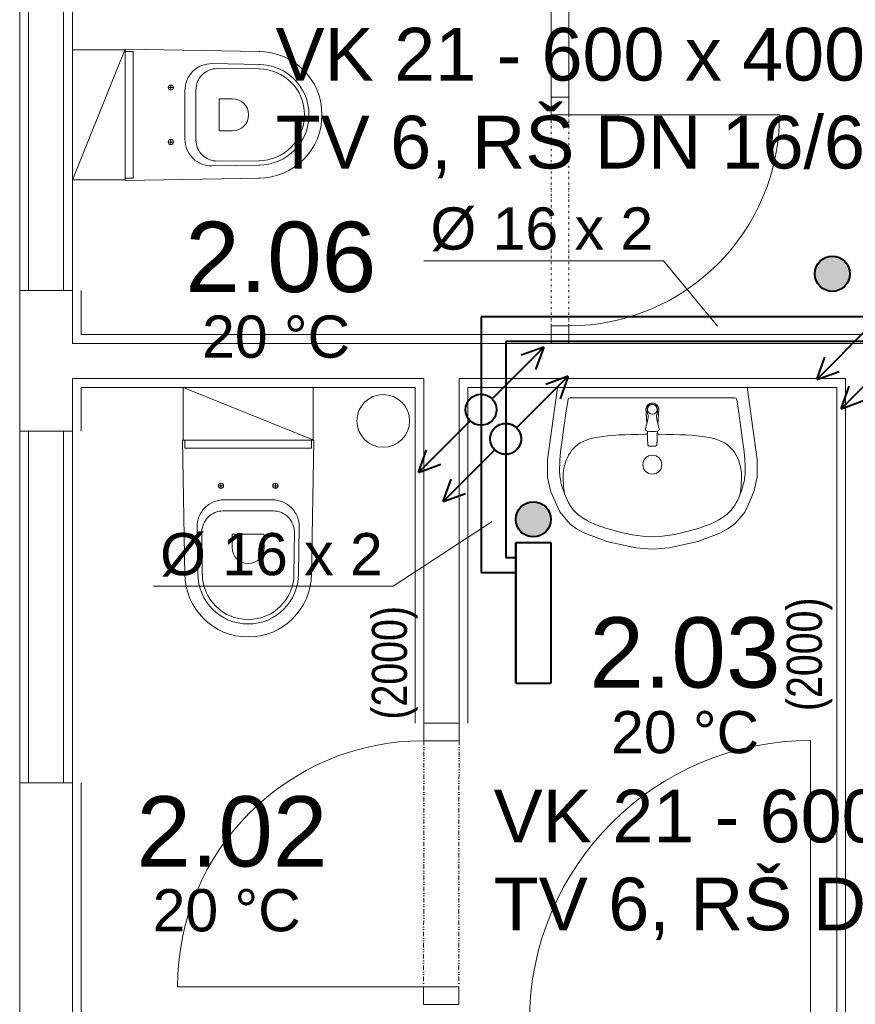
# Model space of a CAD drawing. Header units: millimetres. Extents: x 0 to 1216358, y -266558 to 2852.
# Tile 50 of 76: x 1149410 to 1151787, y -223050 to -220249. Entities that reach past the tile are written whole.
import ezdxf

# ---------------------------------------------------------------- set-up
doc = ezdxf.new("R2010")
doc.units = ezdxf.units.MM
doc.linetypes.add('DASHED', pattern=[0.75, 0.5, -0.25])
doc.linetypes.add('DĚLICÍ2', pattern=[15.875, 6.35, -3.175, 0, -3.175, 0, -3.175])
doc.layers.get('0').update_dxf_attribs({"lineweight": 13})
for name, color, linetype, lineweight in [('1-UT-POPIS', 7, 'Continuous', 13), ('1-UT-ROZ-ZPATECKA', 6, 'DASHED', 40), ('1-UT-ROZVODY', 4, 'Continuous', 40), ('1-UT-TELESA', 7, 'Continuous', 40), ('St_plocha_místnosti', 250, 'Continuous', 18)]:
    doc.layers.add(name, color=color, linetype=linetype, lineweight=lineweight)
doc.styles.add('Andy', font='arial.ttf')
doc.styles.add('SPIRITTXTSTYLE1', font='arial.ttf')
doc.styles.get("Standard").update_dxf_attribs({"font": 'arial.ttf'})

# ---------------------------------------------------------------- blocks, each defined once
blk = doc.blocks.new('SDCDCSDC')
at = {"color": 8, "ltscale": 2}
for p, q in [((1152829.8, -196597.3), (1152829.8, -195597.3)), ((1152854.8, -196597.3), (1152854.8, -195597.3)), ((1152954.8, -196597.3), (1152954.8, -195597.3)), ((1152979.8, -195597.3), (1152979.8, -196597.3)), ((1152979.8, -196597.3), (1152829.8, -196597.3)), ((1152829.8, -196597.3), (1152829.8, -196997.3)), ((1152979.8, -196597.3), (1152979.8, -196747.3)), ((1154391.7, -196697.3), (1154391.7, -196747.3)), ((1156079.8, -196747.3), (1152979.8, -196747.3)), ((1154391.7, -196747.3), (1154341.7, -196747.3)), ((1154341.7, -196747.3), (1154341.7, -196747.3)), ((1154341.7, -196747.3), (1154391.7, -196747.3)), ((1154391.7, -196747.3), (1154341.7, -196747.3)), ((1154341.7, -196747.3), (1154341.7, -196747.3)), ((1154341.7, -196747.3), (1154391.7, -196747.3)), ((1154391.7, -196747.3), (1154391.7, -196747.3)), ((1154391.7, -196747.3), (1154391.7, -196747.3)), ((1153979.8, -196847.3), (1152979.8, -196847.3)), ((1152979.8, -196847.3), (1152979.8, -196997.3)), ((1153979.8, -196847.3), (1153979.8, -197827.3)), ((1155179.8, -196847.3), (1154079.8, -196847.3)), ((1154079.8, -196847.3), (1154079.8, -197827.3)), ((1155179.8, -196847.3), (1155179.8, -198677.3)), ((1152829.8, -197997.3), (1152829.8, -196997.3)), ((1152979.8, -196997.3), (1152829.8, -196997.3)), ((1152854.8, -197997.3), (1152854.8, -196997.3)), ((1152954.8, -197997.3), (1152954.8, -196997.3)), ((1152979.8, -196997.3), (1152979.8, -197997.3)), ((1153979.8, -197827.3), (1154079.8, -197827.3)), ((1152979.8, -197997.3), (1152829.8, -197997.3)), ((1152829.8, -197997.3), (1152829.8, -198777.3)), ((1152979.8, -197997.3), (1152979.8, -198677.3))]:
    blk.add_line(p, q, dxfattribs=at)
at = {"color": 8}
for p, q in [((1153129.6, -195917), (1153152.8, -195917.4)), ((1153129.8, -195910.5), (1153513, -195917.3)), ((1153129.8, -195910.5), (1153129.8, -196284.1)), ((1153152.8, -195917.4), (1153152.8, -196277.2)), ((1153377.1, -195951.8), (1153512.4, -195954.3)), ((1153391.8, -195965.8), (1153512.1, -195966.9)), ((1153252.3, -196019.8), (1153267.3, -196019.8)), ((1153259.8, -196012.3), (1153259.8, -196027.3)), ((1153299.8, -196097.3), (1153299.8, -196027.8)), ((1153331.2, -196097.3), (1153331.2, -196025.8)), ((1153397.7, -196097.3), (1153397.7, -196052.9)), ((1153398.7, -196051.9), (1153435.6, -196051.9)), ((1153299.8, -196097.3), (1153299.8, -196166.7)), ((1153331.2, -196097.3), (1153331.2, -196168.8)), ((1153397.7, -196097.3), (1153397.7, -196141.7)), ((1153398.7, -196142.7), (1153435.6, -196142.7)), ((1153252.3, -196174.8), (1153267.3, -196174.8)), ((1153259.8, -196182.3), (1153259.8, -196167.3)), ((1153391.8, -196228.8), (1153512.1, -196227.7)), ((1153377.1, -196242.7), (1153512.4, -196240.3)), ((1153129.6, -196277.6), (1153152.8, -196277.2)), ((1153129.8, -196284.1), (1153513, -196277.3)), ((1154359.8, -196872.4), (1154331.9, -197078.2)), ((1154359.8, -196872.4), (1154899.8, -196872.2)), ((1154899.8, -196872.2), (1154927.7, -197078)), ((1154394.8, -196902.4), (1154864.7, -196902.2)), ((1154389.8, -196906.6), (1154384.7, -196939.4)), ((1154612.9, -196927.6), (1154612.9, -196927.6)), ((1154616.9, -196922.1), (1154616.9, -196922.1)), ((1154622.7, -196918.5), (1154622.7, -196918.5)), ((1154629.8, -196917.2), (1154629.8, -196917.2)), ((1154636.8, -196918.5), (1154636.8, -196918.5)), ((1154642.7, -196922.1), (1154642.7, -196922.1)), ((1154646.6, -196927.6), (1154646.6, -196927.6)), ((1154869.7, -196906.5), (1154874.8, -196939.3)), ((1154384.7, -196939.4), (1154377.7, -196986.8)), ((1154611.5, -196933.9), (1154611.6, -196936.2)), ((1154611.6, -196936.2), (1154611.7, -196938.2)), ((1154611.7, -196938.2), (1154611.8, -196939.9)), ((1154611.8, -196939.9), (1154611.8, -196941.3)), ((1154611.8, -196941.3), (1154611.9, -196942.6)), ((1154611.9, -196942.6), (1154611.9, -196943.7)), ((1154611.9, -196943.7), (1154612, -196944.8)), ((1154612, -196944.8), (1154612.1, -196945.8)), ((1154612.1, -196945.8), (1154612.1, -196946.9)), ((1154612.1, -196946.9), (1154612.2, -196948)), ((1154612.2, -196948), (1154612.3, -196949.1)), ((1154612.3, -196949.1), (1154612.4, -196950.3)), ((1154612.4, -196950.3), (1154612.5, -196951.5)), ((1154612.5, -196951.5), (1154612.6, -196952.9)), ((1154612.6, -196952.9), (1154612.7, -196954.3)), ((1154612.7, -196954.3), (1154612.8, -196955.8)), ((1154612.8, -196955.8), (1154612.9, -196957.3)), ((1154612.9, -196957.3), (1154613, -196958.8)), ((1154613, -196958.8), (1154613.1, -196960.3)), ((1154613.1, -196960.3), (1154613.2, -196961.8)), ((1154614.8, -196935.9), (1154615.5, -196942.9)), ((1154615.5, -196942.9), (1154616.8, -196948.7)), ((1154616.8, -196948.7), (1154617.7, -196953.1)), ((1154618.1, -196957.3), (1154617.4, -196962.7)), ((1154617.7, -196953.1), (1154618.1, -196957.3)), ((1154641.8, -196953.1), (1154641.5, -196957.3)), ((1154641.5, -196957.3), (1154642.2, -196962.6)), ((1154642.8, -196948.7), (1154641.8, -196953.1)), ((1154644, -196942.9), (1154642.8, -196948.7)), ((1154644.8, -196935.9), (1154644, -196942.9)), ((1154646.5, -196960.3), (1154646.4, -196961.8)), ((1154646.6, -196958.8), (1154646.5, -196960.3)), ((1154646.7, -196957.3), (1154646.6, -196958.8)), ((1154646.8, -196955.8), (1154646.7, -196957.3)), ((1154646.9, -196954.3), (1154646.8, -196955.8)), ((1154647, -196952.9), (1154646.9, -196954.3)), ((1154647.1, -196951.5), (1154647, -196952.9)), ((1154647.2, -196950.2), (1154647.1, -196951.5)), ((1154647.3, -196949.1), (1154647.2, -196950.2)), ((1154647.4, -196946.9), (1154647.3, -196947.9)), ((1154647.3, -196947.9), (1154647.3, -196949.1)), ((1154647.5, -196945.8), (1154647.4, -196946.9)), ((1154647.6, -196943.7), (1154647.5, -196944.8)), ((1154647.5, -196944.8), (1154647.5, -196945.8)), ((1154647.7, -196942.5), (1154647.6, -196943.7)), ((1154647.8, -196939.8), (1154647.7, -196941.3)), ((1154647.7, -196941.3), (1154647.7, -196942.5)), ((1154647.9, -196938.2), (1154647.8, -196939.8)), ((1154648, -196933.9), (1154647.9, -196936.2)), ((1154647.9, -196936.2), (1154647.9, -196938.2)), ((1154874.8, -196939.3), (1154881.8, -196986.7)), ((1154377.7, -196986.8), (1154372.9, -197022.2)), ((1154611.6, -196985.8), (1154610.7, -196992.5)), ((1154615.1, -196972.7), (1154611.6, -196985.8)), ((1154613.2, -196961.8), (1154613.3, -196963.4)), ((1154613.3, -196963.4), (1154613.4, -196965.2)), ((1154613.4, -196965.2), (1154613.5, -196967)), ((1154613.5, -196967), (1154613.7, -196969.1)), ((1154613.7, -196969.1), (1154613.8, -196971.5)), ((1154613.8, -196971.5), (1154614, -196974)), ((1154614, -196974), (1154614.2, -196976.4)), ((1154617.4, -196962.7), (1154615.1, -196972.7)), ((1154642.2, -196962.6), (1154644.4, -196972.7)), ((1154644.4, -196972.7), (1154648, -196985.8)), ((1154645.6, -196974), (1154645.4, -196976.4)), ((1154645.7, -196971.5), (1154645.6, -196974)), ((1154645.9, -196969.1), (1154645.7, -196971.5)), ((1154646, -196967), (1154645.9, -196969.1)), ((1154646.2, -196965.1), (1154646, -196967)), ((1154646.3, -196963.4), (1154646.2, -196965.1)), ((1154646.4, -196961.8), (1154646.3, -196963.4)), ((1154648, -196985.8), (1154648.8, -196992.5)), ((1154881.8, -196986.7), (1154886.7, -197022.1)), ((1154463, -197016.2), (1154451.8, -197019)), ((1154475.2, -197013.8), (1154463, -197016.2)), ((1154488.5, -197011.8), (1154475.2, -197013.8)), ((1154502.8, -197010.2), (1154488.5, -197011.8)), ((1154518.2, -197008.9), (1154502.8, -197010.2)), ((1154534.6, -197007.8), (1154518.2, -197008.9)), ((1154552, -197007), (1154534.6, -197007.8)), ((1154570.3, -197006.4), (1154552, -197007)), ((1154589.4, -197006), (1154570.3, -197006.4)), ((1154609.3, -197005.8), (1154589.4, -197006)), ((1154615.8, -197005.8), (1154609.3, -197005.8)), ((1154610.7, -196992.5), (1154611.7, -196994.8)), ((1154611.7, -196994.8), (1154613.2, -196995.7)), ((1154613.2, -196995.7), (1154617.2, -196997)), ((1154615.4, -196996.5), (1154615.6, -196999.8)), ((1154615.6, -196999.8), (1154615.7, -197003.4)), ((1154615.7, -197003.4), (1154615.9, -197006.9)), ((1154615.9, -197006.9), (1154616, -197010.5)), ((1154616, -197010.5), (1154616.1, -197013.9)), ((1154616.1, -197013.9), (1154616.2, -197017.3)), ((1154616.2, -197017.3), (1154616.3, -197020.4)), ((1154617.2, -196997), (1154620.9, -196997.5)), ((1154620.9, -196997.5), (1154629.8, -196998.2)), ((1154638.7, -196997.5), (1154629.8, -196998.2)), ((1154642.4, -196996.9), (1154638.7, -196997.5)), ((1154646.4, -196995.7), (1154642.4, -196996.9)), ((1154643.4, -197017.3), (1154643.3, -197020.4)), ((1154643.5, -197013.9), (1154643.4, -197017.3)), ((1154643.6, -197010.5), (1154643.5, -197013.9)), ((1154643.7, -197006.9), (1154643.6, -197010.5)), ((1154643.8, -197003.3), (1154643.7, -197006.9)), ((1154643.7, -197005.8), (1154650.3, -197005.8)), ((1154644, -196999.8), (1154643.8, -197003.3)), ((1154644.2, -196996.5), (1154644, -196999.8)), ((1154647.8, -196994.8), (1154646.4, -196995.7)), ((1154648.8, -196992.5), (1154647.8, -196994.8)), ((1154650.3, -197005.8), (1154670.2, -197006)), ((1154670.2, -197006), (1154689.3, -197006.4)), ((1154689.3, -197006.4), (1154707.6, -197007)), ((1154707.6, -197007), (1154725, -197007.8)), ((1154725, -197007.8), (1154741.4, -197008.8)), ((1154741.4, -197008.8), (1154756.8, -197010.1)), ((1154756.8, -197010.1), (1154771.1, -197011.7)), ((1154771.1, -197011.7), (1154784.4, -197013.7)), ((1154784.4, -197013.7), (1154796.6, -197016.1)), ((1154796.6, -197016.1), (1154807.7, -197018.9)), ((1153292.9, -197022.3), (1153299.8, -197405.6)), ((1153666.6, -197022.3), (1153292.9, -197022.3)), ((1153299.4, -197022.2), (1153299.9, -197045.3)), ((1153659.7, -197045.3), (1153299.9, -197045.3)), ((1153660.1, -197022.2), (1153659.7, -197045.3)), ((1153666.6, -197022.3), (1153659.7, -197405.6)), ((1154372.9, -197022.2), (1154369.8, -197048)), ((1154410.9, -197040.3), (1154405.2, -197045.9)), ((1154417.4, -197035), (1154410.9, -197040.3)), ((1154424.6, -197030.3), (1154417.4, -197035)), ((1154432.7, -197026), (1154424.6, -197030.3)), ((1154441.8, -197022.2), (1154432.7, -197026)), ((1154451.8, -197019), (1154441.8, -197022.2)), ((1154616.3, -197020.4), (1154616.4, -197023.2)), ((1154616.4, -197023.2), (1154616.4, -197025.7)), ((1154616.4, -197025.7), (1154616.5, -197027.8)), ((1154616.5, -197027.8), (1154616.6, -197029.6)), ((1154616.6, -197029.6), (1154616.6, -197031)), ((1154616.6, -197031), (1154616.7, -197032.2)), ((1154616.7, -197032.2), (1154616.8, -197033.2)), ((1154616.8, -197033.2), (1154616.9, -197034.1)), ((1154616.9, -197034.1), (1154617, -197034.8)), ((1154617, -197034.8), (1154617.1, -197035.5)), ((1154617.1, -197035.5), (1154617.3, -197036)), ((1154617.3, -197036), (1154617.4, -197036.5)), ((1154617.4, -197036.5), (1154617.6, -197037)), ((1154617.6, -197037), (1154617.8, -197037.4)), ((1154617.8, -197037.4), (1154618.1, -197037.8)), ((1154618.1, -197037.8), (1154618.3, -197038.1)), ((1154618.3, -197038.1), (1154618.7, -197038.4)), ((1154618.7, -197038.4), (1154619.1, -197038.7)), ((1154619.1, -197038.7), (1154619.5, -197039)), ((1154619.5, -197039), (1154620.1, -197039.3)), ((1154620.1, -197039.3), (1154620.8, -197039.5)), ((1154620.8, -197039.5), (1154621.7, -197039.7)), ((1154621.7, -197039.7), (1154623.1, -197039.8)), ((1154623.1, -197039.8), (1154625, -197039.9)), ((1154625, -197039.9), (1154627.6, -197040)), ((1154627.6, -197040), (1154629.8, -197040)), ((1154632, -197040), (1154629.8, -197040)), ((1154634.6, -197039.9), (1154632, -197040)), ((1154636.5, -197039.8), (1154634.6, -197039.9)), ((1154637.8, -197039.7), (1154636.5, -197039.8)), ((1154638.8, -197039.5), (1154637.8, -197039.7)), ((1154639.5, -197039.2), (1154638.8, -197039.5)), ((1154640.1, -197039), (1154639.5, -197039.2)), ((1154640.5, -197038.7), (1154640.1, -197039)), ((1154640.9, -197038.4), (1154640.5, -197038.7)), ((1154641.2, -197038.1), (1154640.9, -197038.4)), ((1154641.5, -197037.8), (1154641.2, -197038.1)), ((1154641.8, -197037.4), (1154641.5, -197037.8)), ((1154642, -197037), (1154641.8, -197037.4)), ((1154642.2, -197036.5), (1154642, -197037)), ((1154642.3, -197036), (1154642.2, -197036.5)), ((1154642.5, -197035.5), (1154642.3, -197036)), ((1154642.6, -197034.8), (1154642.5, -197035.5)), ((1154642.7, -197034.1), (1154642.6, -197034.8)), ((1154642.8, -197033.2), (1154642.7, -197034.1)), ((1154642.9, -197032.2), (1154642.8, -197033.2)), ((1154643, -197029.6), (1154642.9, -197031)), ((1154642.9, -197031), (1154642.9, -197032.2)), ((1154643.1, -197027.8), (1154643, -197029.6)), ((1154643.2, -197025.7), (1154643.1, -197027.8)), ((1154643.3, -197020.4), (1154643.2, -197023.2)), ((1154643.2, -197023.2), (1154643.2, -197025.7)), ((1154807.7, -197018.9), (1154817.8, -197022.1)), ((1154817.8, -197022.1), (1154826.9, -197025.9)), ((1154826.9, -197025.9), (1154835, -197030.2)), ((1154835, -197030.2), (1154842.2, -197034.9)), ((1154842.2, -197034.9), (1154848.6, -197040.1)), ((1154848.6, -197040.1), (1154854.4, -197045.8)), ((1154886.7, -197022.1), (1154889.8, -197047.9)), ((1154367.9, -197066.6), (1154366.9, -197080.5)), ((1154369.8, -197048), (1154367.9, -197066.6)), ((1154388, -197072.1), (1154385, -197079)), ((1154391.5, -197065.2), (1154388, -197072.1)), ((1154395.6, -197058.5), (1154391.5, -197065.2)), ((1154400.1, -197052), (1154395.6, -197058.5)), ((1154405.2, -197045.9), (1154400.1, -197052)), ((1154854.4, -197045.8), (1154859.5, -197051.9)), ((1154859.5, -197051.9), (1154864, -197058.4)), ((1154864, -197058.4), (1154868.1, -197065.1)), ((1154868.1, -197065.1), (1154871.6, -197072)), ((1154871.6, -197072), (1154874.6, -197078.8)), ((1154889.8, -197047.9), (1154891.7, -197066.5)), ((1154891.7, -197066.5), (1154892.7, -197080.4)), ((1154331.9, -197078.2), (1154331.9, -197128.3)), ((1154365.9, -197101), (1154365.8, -197108.3)), ((1154366.2, -197091.8), (1154365.9, -197101)), ((1154366.9, -197080.5), (1154366.2, -197091.8)), ((1154378.9, -197098), (1154377.8, -197103.8)), ((1154380.5, -197092), (1154378.9, -197098)), ((1154382.5, -197085.7), (1154380.5, -197092)), ((1154385, -197079), (1154382.5, -197085.7)), ((1154874.6, -197078.8), (1154877.1, -197085.5)), ((1154877.1, -197085.5), (1154879.1, -197091.9)), ((1154879.1, -197091.9), (1154880.7, -197097.9)), ((1154880.7, -197097.9), (1154881.8, -197103.7)), ((1154892.7, -197080.4), (1154893.4, -197091.7)), ((1154893.4, -197091.7), (1154893.8, -197100.8)), ((1154893.8, -197100.8), (1154893.9, -197108.2)), ((1154927.7, -197078), (1154927.8, -197128.2)), ((1154331.9, -197128.3), (1154340.7, -197169.7)), ((1154365.8, -197108.3), (1154365.9, -197114.3)), ((1154365.9, -197114.3), (1154366.2, -197119.6)), ((1154366.2, -197119.6), (1154366.7, -197124.6)), ((1154366.7, -197124.6), (1154367.3, -197129.7)), ((1154376.5, -197115.5), (1154376.3, -197121.8)), ((1154376.3, -197121.8), (1154376.4, -197128.8)), ((1154376.4, -197128.8), (1154376.5, -197136.6)), ((1154377, -197109.5), (1154376.5, -197115.5)), ((1154377.8, -197103.8), (1154377, -197109.5)), ((1154881.8, -197103.7), (1154882.6, -197109.4)), ((1154882.6, -197109.4), (1154883.1, -197115.3)), ((1154883.1, -197115.3), (1154883.3, -197121.7)), ((1154883.3, -197128.7), (1154883.1, -197136.5)), ((1154883.3, -197121.7), (1154883.3, -197128.7)), ((1154892.3, -197129.6), (1154891.6, -197134.7)), ((1154893, -197124.5), (1154892.3, -197129.6)), ((1154893.4, -197119.4), (1154893, -197124.5)), ((1154893.7, -197114.2), (1154893.4, -197119.4)), ((1154893.9, -197108.2), (1154893.7, -197114.2)), ((1154927.8, -197128.2), (1154918.9, -197169.6)), ((1153394.8, -197152.3), (1153409.8, -197152.3)), ((1153402.3, -197144.8), (1153402.3, -197159.8)), ((1153564.8, -197152.3), (1153549.8, -197152.3)), ((1153557.3, -197144.8), (1153557.3, -197159.8)), ((1154367.3, -197129.7), (1154368.1, -197134.8)), ((1154368.1, -197134.8), (1154369.1, -197140.2)), ((1154369.1, -197140.2), (1154370.4, -197145.9)), ((1154370.4, -197145.9), (1154372, -197152.2)), ((1154372, -197152.2), (1154374.1, -197159.2)), ((1154376.5, -197136.6), (1154376.9, -197144.9)), ((1154376.9, -197144.9), (1154377.3, -197153.3)), ((1154377.3, -197153.3), (1154378, -197161.4)), ((1154882.3, -197153.1), (1154881.7, -197161.3)), ((1154882.8, -197144.8), (1154882.3, -197153.1)), ((1154883.1, -197136.5), (1154882.8, -197144.8)), ((1154887.6, -197152.1), (1154885.5, -197159.1)), ((1154889.3, -197145.8), (1154887.6, -197152.1)), ((1154890.6, -197140), (1154889.3, -197145.8)), ((1154891.6, -197134.7), (1154890.6, -197140)), ((1154340.7, -197169.7), (1154366.1, -197226.7)), ((1154374.1, -197159.2), (1154376.7, -197167)), ((1154376.7, -197167), (1154379.7, -197175.3)), ((1154378, -197161.4), (1154378.8, -197168.8)), ((1154378.8, -197168.8), (1154379.7, -197175.3)), ((1154379.7, -197175.3), (1154383.2, -197183.7)), ((1154383.2, -197183.7), (1154387, -197192.2)), ((1154876.5, -197183.6), (1154872.6, -197192.1)), ((1154879.9, -197175.1), (1154876.5, -197183.6)), ((1154883, -197166.9), (1154879.9, -197175.1)), ((1154880.9, -197168.7), (1154879.9, -197175.1)), ((1154881.7, -197161.3), (1154880.9, -197168.7)), ((1154885.5, -197159.1), (1154883, -197166.9)), ((1154918.9, -197169.6), (1154893.6, -197226.5)), ((1153479.8, -197192.3), (1153410.3, -197192.3)), ((1153479.8, -197192.3), (1153549.2, -197192.3)), ((1154387, -197192.2), (1154391.2, -197200.4)), ((1154391.2, -197200.4), (1154395.7, -197208)), ((1154395.7, -197208), (1154400.5, -197215.1)), ((1154864, -197207.9), (1154859.2, -197214.9)), ((1154868.4, -197200.2), (1154864, -197207.9)), ((1154872.6, -197192.1), (1154868.4, -197200.2)), ((1153479.8, -197223.7), (1153408.2, -197223.7)), ((1153479.8, -197223.7), (1153551.3, -197223.7)), ((1154366.1, -197226.7), (1154394.6, -197260.1)), ((1154400.5, -197215.1), (1154405.6, -197221.5)), ((1154405.6, -197221.5), (1154411.2, -197227.7)), ((1154411.2, -197227.7), (1154417.5, -197233.5)), ((1154417.5, -197233.5), (1154424.6, -197239.1)), ((1154424.6, -197239.1), (1154432.8, -197244.7)), ((1154835.1, -197239), (1154826.9, -197244.6)), ((1154842.2, -197233.4), (1154835.1, -197239)), ((1154848.5, -197227.5), (1154842.2, -197233.4)), ((1154854.1, -197221.4), (1154848.5, -197227.5)), ((1154859.2, -197214.9), (1154854.1, -197221.4)), ((1154893.6, -197226.5), (1154865.1, -197259.9)), ((1154394.6, -197260.1), (1154414.1, -197274.3)), ((1154432.8, -197244.7), (1154442.2, -197250.2)), ((1154442.2, -197250.2), (1154453, -197255.7)), ((1154453, -197255.7), (1154465.3, -197261.1)), ((1154465.3, -197261.1), (1154478.9, -197266.4)), ((1154478.9, -197266.4), (1154493.9, -197271.6)), ((1154780.8, -197266.3), (1154765.8, -197271.6)), ((1154794.5, -197261), (1154780.8, -197266.3)), ((1154806.7, -197255.6), (1154794.5, -197261)), ((1154817.5, -197250.1), (1154806.7, -197255.6)), ((1154826.9, -197244.6), (1154817.5, -197250.1)), ((1154865.1, -197259.9), (1154845.6, -197274.2)), ((1153334.3, -197269.7), (1153336.8, -197404.9)), ((1153348.2, -197284.3), (1153349.3, -197404.7)), ((1153434.4, -197291.2), (1153434.4, -197328.1)), ((1153479.8, -197290.2), (1153435.4, -197290.2)), ((1153479.8, -197290.2), (1153524.1, -197290.2)), ((1153525.1, -197291.2), (1153525.1, -197328.1)), ((1153611.3, -197284.3), (1153610.2, -197404.7)), ((1153625.2, -197269.7), (1153622.7, -197404.9)), ((1154414.1, -197274.3), (1154438.1, -197287.3)), ((1154438.1, -197287.3), (1154500.4, -197310.3)), ((1154493.9, -197271.6), (1154510.4, -197276.8)), ((1154510.4, -197276.8), (1154528.1, -197281.8)), ((1154528.1, -197281.8), (1154546.9, -197286.4)), ((1154546.9, -197286.4), (1154566.6, -197290.5)), ((1154566.6, -197290.5), (1154587.1, -197293.8)), ((1154587.1, -197293.8), (1154608.5, -197296.1)), ((1154608.5, -197296.1), (1154631.7, -197297.3)), ((1154651.2, -197296.1), (1154628, -197297.3)), ((1154672.6, -197293.8), (1154651.2, -197296.1)), ((1154693.1, -197290.5), (1154672.6, -197293.8)), ((1154712.8, -197286.4), (1154693.1, -197290.5)), ((1154731.6, -197281.7), (1154712.8, -197286.4)), ((1154749.3, -197276.7), (1154731.6, -197281.7)), ((1154765.8, -197271.6), (1154749.3, -197276.7)), ((1154821.6, -197287.2), (1154759.3, -197310.3)), ((1154845.6, -197274.2), (1154821.6, -197287.2)), ((1154500.4, -197310.3), (1154582.5, -197328.5)), ((1154759.3, -197310.3), (1154677.2, -197328.5)), ((1154582.5, -197328.5), (1154629.9, -197332.3)), ((1154677.2, -197328.5), (1154629.9, -197332.3))]:
    blk.add_line(p, q, dxfattribs=at)
at = {"color": 8, "ltscale": 1.5}
for p, q in [((1153004.8, -196722.3), (1153004.8, -196597.3)), ((1156079.8, -196722.3), (1153004.8, -196722.3)), ((1153954.8, -196872.3), (1153004.8, -196872.3)), ((1153004.8, -196872.3), (1153004.8, -196997.3)), ((1153954.8, -197827.3), (1153954.8, -196872.3)), ((1155154.8, -196872.3), (1154104.8, -196872.3)), ((1154104.8, -196872.3), (1154104.8, -197827.3)), ((1155154.8, -198652.3), (1155154.8, -196872.3)), ((1153004.8, -197997.3), (1153004.8, -198652.3))]:
    blk.add_line(p, q, dxfattribs=at)
at = {"color": 8, "ltscale": 2}
for points in [[(1154341.7, -195497.3), (1154341.7, -196097.3)], [(1154391.7, -195497.3), (1154391.7, -196097.3)], [(1154391.7, -196097.3), (1154991.7, -196097.3)], [(1154341.7, -196697.3), (1154341.7, -196747.3)], [(1154391.7, -196697.3), (1154391.7, -196747.3)], [(1155079.8, -198676.5), (1155079.8, -197876.5)], [(1153978.9, -198577.3), (1153278.9, -198577.3)]]:
    blk.add_lwpolyline(points, dxfattribs=at)
at = {"color": 8}
for points in [[(1152979.8, -196282.3), (1153129.8, -195910.5)], [(1153294.8, -196872.3), (1153666.6, -197022.3)]]:
    blk.add_lwpolyline(points, dxfattribs=at)
for points in [[(1153129.8, -196282.3), (1153129.8, -195912.3), (1152979.8, -195912.3), (1152979.8, -196282.3)], [(1153294.8, -197022.3), (1153664.8, -197022.3), (1153664.8, -196872.3), (1153294.8, -196872.3)]]:
    blk.add_lwpolyline(points, close=True, dxfattribs=at)
at = {"color": 8, "ltscale": 2}
for points in [[(1154391.7, -196097.3), (1154391.7, -196047.3), (1154341.7, -196047.3), (1154341.7, -196097.3)], [(1154391.7, -196747.3), (1154391.7, -196697.3), (1154341.7, -196697.3), (1154341.7, -196747.3)], [(1153979.8, -197877.3), (1153979.8, -197827.3), (1154079.8, -197827.3), (1154079.8, -197877.3)], [(1153978.9, -198627.3), (1153978.9, -198577.3), (1154078.9, -198577.3), (1154078.9, -198627.3)]]:
    blk.add_lwpolyline(points, close=True, dxfattribs=at)
at = {"color": 8, "linetype": 'DĚLICÍ2'}
for points in [[(1154341.7, -196097.3), (1154341.7, -196697.3)], [(1154391.7, -196097.3), (1154391.7, -196697.3)]]:
    blk.add_lwpolyline(points, dxfattribs=at)
at = {"color": 8, "linetype": 'DĚLICÍ2', "ltscale": 2}
for points in [[(1153979.8, -197877.3), (1153978.9, -198577.3)], [(1154079.8, -197877.3), (1154078.9, -198577.3)]]:
    blk.add_lwpolyline(points, dxfattribs=at)
at = {"color": 8}
for centre in [(1153259.8, -196019.8), (1153259.8, -196174.8), (1153402.3, -197152.3), (1153557.3, -197152.3)]:
    blk.add_circle(centre, 7.5, dxfattribs=at)
at = {"color": 8, "ltscale": 2}
blk.add_circle((1153864.1, -196967.7), 75, dxfattribs=at)
at = {"color": 8}
for centre, radius, start, end in [((1153509.8, -196097.3), 180, 0, 90), ((1153375.8, -196027.8), 76, 88.9513, 180), ((1153391.2, -196025.8), 60, 89.4784, 180), ((1153509.8, -196097.3), 143, 0, 90), ((1153509.8, -196097.3), 130.4, 0, 90), ((1153398.7, -196052.9), 1, 90, 180), ((1153435.6, -196097.3), 45.4, 0, 90), ((1153435.6, -196097.3), 45.4, 270, 0), ((1153509.8, -196097.3), 130.4, 270, 0), ((1153509.8, -196097.3), 143, 270, 0), ((1153509.8, -196097.3), 180, 270, 0), ((1153398.7, -196141.7), 1, 180, 270), ((1153375.8, -196166.7), 76, 180, 271.0487), ((1153391.2, -196168.8), 60, 180, 270.5216), ((1153410.3, -197268.3), 76, 90, 181.0487), ((1153549.2, -197268.3), 76, 358.9513, 90), ((1153408.2, -197283.7), 60, 90, 180.5216), ((1153551.3, -197283.7), 60, 359.4784, 90), ((1153435.4, -197291.2), 1, 90, 180), ((1153524.1, -197291.2), 1, 0, 90), ((1153479.8, -197328.1), 45.4, 180, 270), ((1153479.8, -197328.1), 45.4, 270, 0), ((1153479.8, -197402.3), 180, 180, 270), ((1153479.8, -197402.3), 143, 180, 270), ((1153479.8, -197402.3), 130.4, 180, 270), ((1153479.8, -197402.3), 143, 270, 0), ((1153479.8, -197402.3), 130.4, 270, 0), ((1153479.8, -197402.3), 180, 270, 0)]:
    blk.add_arc(centre, radius, start, end, dxfattribs=at)
at = {"color": 8, "ltscale": 2}
for centre, radius, start, end in [((1154391.7, -196097.3), 600, 270, 0), ((1153978.9, -198577.3), 700, 90, 180), ((1155079.8, -198676.5), 800, 90, 180)]:
    blk.add_arc(centre, radius, start, end, dxfattribs=at)
at = {"color": 8}
for centre, major_axis, start_param, end_param in [((1154394.8, -196907.3), (-3.54, 3.54), 5.498034, 6.914051), ((1154864.7, -196907.2), (-3.54, -3.54), 2.51122, 3.927237), ((1154626.9, -196933.9), (-10.9, -10.9), -1.209553, -0.785152), ((1154628.3, -196934.6), (-11.9, 11.9), 6.239989, 6.644428), ((1154629.8, -196935.2), (-10.6, 10.6), 3.881371, 7.115283), ((1154629.8, -196935.2), (-9.75, -9.75), -0.785398, 5.497787), ((1154629.2, -196935.5), (-12.9, -12.9), 4.290124, 4.669192), ((1154629.8, -196937.1), (-14, -14), 3.927237, 4.290124), ((1154629.8, -196937.1), (-14, -14), 3.564351, 3.927237), ((1154630.4, -196935.5), (-12.9, -12.9), 3.185282, 3.564351), ((1154631.3, -196934.6), (-11.9, 11.9), 4.351639, 4.756078), ((1154632.6, -196933.9), (-10.9, -10.9), 2.356441, 2.780842), ((1154629.8, -197092.3), (-19.1, 19.1), 0.785398, 7.068583)]:
    blk.add_ellipse(centre, major_axis=major_axis, ratio=1, start_param=start_param, end_param=end_param, dxfattribs=at)
at = {"color": 8, "width": 0.8}
for p in [(1155112.2, -197793), (1153931.7, -197817.2)]:
    blk.add_text('(2000)', height=100, rotation=90, dxfattribs=at).set_placement(p)

msp = doc.modelspace()

# ---------------------------------------------------------------- hatches: boundary and pattern name
at = {"layer": '1-UT-TELESA'}
h = msp.add_hatch(color=7, dxfattribs=at)
h.dxf.hatch_style = 1
h.paths.add_polyline_path([(1151672, -220972, 1), (1151772, -220972, 1)])
h = msp.add_hatch(color=7, dxfattribs=at)
h.dxf.hatch_style = 1
h.paths.add_polyline_path([(1150921.2, -221670.4, 1), (1150821.2, -221670.4, 1)])

# ---------------------------------------------------------------- linework, layer by layer
at = {"layer": '1-UT-POPIS'}
for p, q in [((1151241.5, -220934.8, -220.1), (1150559.9, -220934.8, -220.1)), ((1151241.5, -220934.8, -220.1), (1151395.3, -221121.1, -220.1)), ((1150472.3, -221860.7, -220.1), (1150754, -221676.4, -220.1)), ((1150472.3, -221860.7, -220.1), (1149790.7, -221860.7, -220.1))]:
    msp.add_line(p, q, dxfattribs=at)
at = {"layer": '1-UT-ROZ-ZPATECKA', "linetype": 'ByBlock'}
for p, q in [((1151894.2, -221208.8, -220.1), (1151747.3, -221355.7, -220.1)), ((1150823.9, -221410.3, -220.1), (1150970.8, -221263.4, -220.1)), ((1150970.8, -221263.4, -220.1), (1150907, -221286.4, -220.1)), ((1150970.8, -221263.4, -220.1), (1150947.8, -221327.2, -220.1)), ((1151747.3, -221355.7, -220.1), (1151770.3, -221291.9, -220.1)), ((1151747.3, -221355.7, -220.1), (1151811.1, -221332.7, -220.1)), ((1150761.5, -221472.7, -220.1), (1150614.6, -221619.6, -220.1)), ((1150614.6, -221619.6, -220.1), (1150637.6, -221555.8, -220.1)), ((1150614.6, -221619.6, -220.1), (1150678.4, -221596.6, -220.1))]:
    msp.add_line(p, q, dxfattribs=at)
at = {"layer": '1-UT-ROZ-ZPATECKA'}
msp.add_circle((1150792.7, -221441.5, -220.1), 44.1, dxfattribs=at)
msp.add_circle((1150792.7, -221441.5, -220.1), 44.1, dxfattribs=at)
at = {"layer": '1-UT-ROZ-ZPATECKA', "linetype": 'ByBlock'}
msp.add_circle((1150792.7, -221441.5, -220.1), 44.1, dxfattribs=at)
msp.add_circle((1150792.7, -221441.5, -220.1), 44.1, dxfattribs=at)
at = {"layer": '1-UT-ROZVODY', "ltscale": 0.1}
for p, q in [((1153554.3, -221094.7, -220.1), (1150722.8, -221094.7, -220.1)), ((1150722.8, -221094.7, -220.1), (1150722.8, -221821.4, -220.1)), ((1150722.8, -221402.7, -220.1), (1150722.8, -221483.6, -220.1)), ((1150722.8, -221821.4, -220.1), (1150821.2, -221821.4, -220.1))]:
    msp.add_line(p, q, dxfattribs=at)
at = {"layer": '1-UT-ROZVODY'}
for p, q in [((1151824.4, -221125.9, -220.1), (1151677.5, -221272.8, -220.1)), ((1150754, -221327.4, -220.1), (1150901, -221180.5, -220.1)), ((1150901, -221180.5, -220.1), (1150837.1, -221203.5, -220.1)), ((1150901, -221180.5, -220.1), (1150877.9, -221244.3, -220.1)), ((1151677.5, -221272.8, -220.1), (1151700.5, -221209, -220.1)), ((1151677.5, -221272.8, -220.1), (1151741.3, -221249.8, -220.1)), ((1150691.7, -221389.8, -220.1), (1150544.7, -221536.7, -220.1)), ((1150544.7, -221536.7, -220.1), (1150567.8, -221472.9, -220.1)), ((1150544.7, -221536.7, -220.1), (1150608.5, -221513.7, -220.1))]:
    msp.add_line(p, q, dxfattribs=at)
at = {"layer": '1-UT-ROZVODY', "color": 6, "ltscale": 0.1}
for p, q in [((1153624.2, -221164.6, -220.1), (1150792.7, -221164.6, -220.1)), ((1150792.7, -221164.6, -220.1), (1150792.7, -221778.9, -220.1)), ((1150792.7, -221778.9, -220.1), (1150821.2, -221778.9, -220.1))]:
    msp.add_line(p, q, dxfattribs=at)
at = {"layer": '1-UT-ROZVODY', "linetype": 'Continuous'}
msp.add_circle((1150722.8, -221358.6, -220.1), 44.1, dxfattribs=at)
msp.add_circle((1150722.8, -221358.6, -220.1), 44.1, dxfattribs=at)
msp.add_circle((1150722.8, -221358.6, -220.1), 44.1, dxfattribs=at)
msp.add_circle((1150722.8, -221358.6, -220.1), 44.1, dxfattribs=at)
msp.add_circle((1150722.8, -221358.6, -220.1), 44.1, dxfattribs=at)
msp.add_circle((1150722.8, -221358.6, -220.1), 44.1, dxfattribs=at)
at = {"layer": '1-UT-TELESA', "color": 7}
for p, q in [((1150821.2, -222136.5, -220.1), (1150821.2, -221736.5, -220.1)), ((1150821.2, -221736.5, -220.1), (1150921.2, -221736.5, -220.1))]:
    msp.add_line(p, q, dxfattribs=at)
at = {"layer": '1-UT-TELESA', "ltscale": 0.5}
for p, q in [((1150821.2, -221736.5, -220.1), (1150821.2, -222136.5, -220.1)), ((1150821.2, -222136.5, -220.1), (1150921.2, -222136.5, -220.1))]:
    msp.add_line(p, q, dxfattribs=at)
at = {"layer": '1-UT-TELESA', "ltscale": 0.1}
msp.add_line((1150921.2, -221736.5, -220.1), (1150921.2, -222136.5, -220.1), dxfattribs=at)
at = {"layer": '1-UT-TELESA', "color": 7}
for centre in [(1151722, -220972, -220.1), (1150871.2, -221670.4, -220.1)]:
    msp.add_circle(centre, 50, dxfattribs=at)

# ---------------------------------------------------------------- block references
msp.add_blockref('SDCDCSDC', (-3419.8, -24422.6, -220.1))

# ---------------------------------------------------------------- texts
at = {"layer": '1-UT-POPIS', "attachment_point": 5, "style": 'SPIRITTXTSTYLE1'}
for s, insert, char_height in [('VK 21 - 600 x 400\\PTV 6, RŠ DN 16/6', (1150976.5, -220486.5, -220.1), 150), ('%%C 16 x 2', (1150895.5, -220845.5, -220.1), 120), ('20 °C', (1150139.4, -221151.5), 120), ('%%C 16 x 2', (1150126.2, -221771.5, -220.1), 120), ('20 °C', (1151303.1, -222276.4, -220.1), 120), ('VK 21 - 600 x 400\\PTV 6, RŠ DN 16/6', (1151597, -222653.1, -220.1), 150), ('20 °C', (1149998.8, -222782.8), 120)]:
    msp.add_mtext_dynamic_manual_height_columns(s, width=3376.263, gutter_width=12.5, heights=[0], dxfattribs=dict(at, insert=insert, char_height=char_height))
at = {"layer": 'St_plocha_místnosti', "ltscale": 2, "style": 'Andy'}
for s, p in [('2.06', (1149881, -221023.9, -220.1)), ('2.03', (1151030.9, -222148.8, -220.1)), ('2.02', (1149742, -222657.7, -220.1))]:
    msp.add_text(s, height=200, dxfattribs=at).set_placement(p)

doc.saveas('drawing.dxf')
